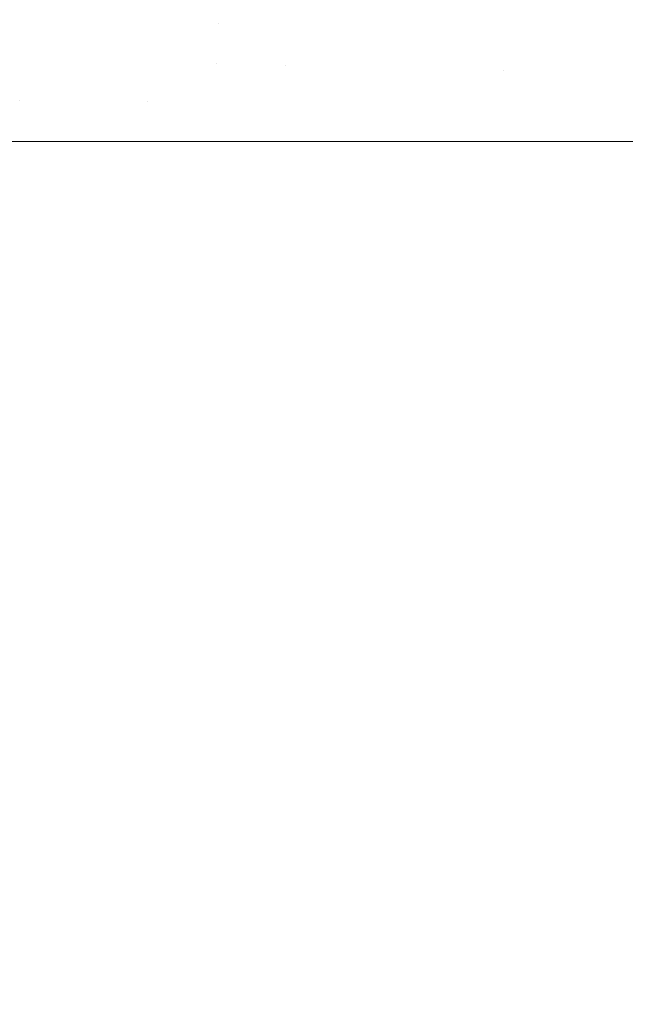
# Model space of a CAD drawing. Header units: centimetres. Extents: x -35.1 to 36.2, y 4.2 to 6.
# Tile 52 of 256: x -35.0726 to -35.0528, y 5.8718 to 5.9041. Entities that reach past the tile are written whole.
import ezdxf

# ---------------------------------------------------------------- set-up
doc = ezdxf.new("R2010")
doc.units = ezdxf.units.CM
doc.header["$LTSCALE"] = 2.54
doc.layers.add('Lucido design-1', color=7, linetype='Continuous')

# ---------------------------------------------------------------- blocks, each defined once
blk = doc.blocks.new('Gruppo-4-1')
at = {"color": 7, "linetype": 'Continuous', "lineweight": 9}
for points, invisible_edges in [([(-35.06832, 5.904032, -2312.36523), (-35.068218, 5.905387, -2312.36523), (-35.070346, 5.90549, -2312.367604), (-35.07045, 5.904109, -2312.367604)], 15), ([(-35.07045, 5.904109, -2313.076736), (-35.070346, 5.90549, -2313.076736), (-35.068218, 5.905387, -2313.079109), (-35.06832, 5.904032, -2313.079109)], 15), ([(-35.06612, 5.903953, -2312.362924), (-35.06602, 5.905281, -2312.362924), (-35.068218, 5.905387, -2312.36523), (-35.06832, 5.904032, -2312.36523)], 15), ([(-35.06832, 5.904032, -2313.079109), (-35.068218, 5.905387, -2313.079109), (-35.06602, 5.905281, -2313.081416), (-35.06612, 5.903953, -2313.081416)], 15), ([(-35.063923, 5.902592, -2312.360685), (-35.063757, 5.905171, -2312.360685), (-35.06602, 5.905281, -2312.362924), (-35.06612, 5.903953, -2312.362924)], 15), ([(-35.06612, 5.903953, -2313.081416), (-35.06602, 5.905281, -2313.081416), (-35.063757, 5.905171, -2313.083655), (-35.063923, 5.902592, -2313.083655)], 15), ([(-35.061433, 5.905059, -2312.358516), (-35.063757, 5.905171, -2312.360685), (-35.063923, 5.902592, -2312.360685), (-35.061596, 5.902536, -2312.358516)], 15), ([(-35.061596, 5.902536, -2313.085824), (-35.063923, 5.902592, -2313.083655), (-35.063757, 5.905171, -2313.083655), (-35.061433, 5.905059, -2313.085824)], 15), ([(-35.061596, 5.902536, -2312.358516), (-35.059214, 5.90248, -2312.356417), (-35.059055, 5.904944, -2312.356417), (-35.061433, 5.905059, -2312.358516)], 15), ([(-35.061433, 5.905059, -2313.085824), (-35.059055, 5.904944, -2313.087923), (-35.059214, 5.90248, -2313.087923), (-35.061596, 5.902536, -2313.085824)], 15), ([(-35.056625, 5.904827, -2312.354388), (-35.059055, 5.904944, -2312.356417), (-35.059214, 5.90248, -2312.356417), (-35.05678, 5.902422, -2312.354388)], 15), ([(-35.05678, 5.902422, -2313.089952), (-35.059214, 5.90248, -2313.087923), (-35.059055, 5.904944, -2313.087923), (-35.056625, 5.904827, -2313.089952)], 15), ([(-35.05678, 5.902422, -2312.354388), (-35.054301, 5.902363, -2312.35243), (-35.05415, 5.904708, -2312.35243), (-35.056625, 5.904827, -2312.354388)], 15), ([(-35.056625, 5.904827, -2313.089952), (-35.05415, 5.904708, -2313.09191), (-35.054301, 5.902363, -2313.09191), (-35.05678, 5.902422, -2313.089952)], 15), ([(-35.051632, 5.904586, -2312.350543), (-35.05415, 5.904708, -2312.35243), (-35.054301, 5.902363, -2312.35243), (-35.051779, 5.902303, -2312.350543)], 15), ([(-35.051779, 5.902303, -2313.093797), (-35.054301, 5.902363, -2313.09191), (-35.05415, 5.904708, -2313.09191), (-35.051632, 5.904586, -2313.093797)], 15), ([(-35.074482, 5.904254, -2312.372546), (-35.074558, 5.902844, -2312.372546), (-35.07258, 5.902797, -2312.370043), (-35.072506, 5.904183, -2312.370043)], 15), ([(-35.072506, 5.904183, -2313.074297), (-35.07258, 5.902797, -2313.074297), (-35.074558, 5.902844, -2313.071794), (-35.074482, 5.904254, -2313.071794)], 15), ([(-35.072506, 5.904183, -2312.370043), (-35.07258, 5.902797, -2312.370043), (-35.070523, 5.902748, -2312.367604), (-35.07045, 5.904109, -2312.367604)], 15), ([(-35.07045, 5.904109, -2313.076736), (-35.070523, 5.902748, -2313.076736), (-35.07258, 5.902797, -2313.074297), (-35.072506, 5.904183, -2313.074297)], 15), ([(-35.07045, 5.904109, -2312.367604), (-35.070523, 5.902748, -2312.367604), (-35.068391, 5.902698, -2312.36523), (-35.06832, 5.904032, -2312.36523)], 15), ([(-35.06832, 5.904032, -2313.079109), (-35.068391, 5.902698, -2313.079109), (-35.070523, 5.902748, -2313.076736), (-35.07045, 5.904109, -2313.076736)], 15), ([(-35.06832, 5.904032, -2312.36523), (-35.068391, 5.902698, -2312.36523), (-35.066189, 5.902645, -2312.362924), (-35.06612, 5.903953, -2312.362924)], 15), ([(-35.06612, 5.903953, -2313.081416), (-35.066189, 5.902645, -2313.081416), (-35.068391, 5.902698, -2313.079109), (-35.06832, 5.904032, -2313.079109)], 15), ([(-35.06612, 5.903953, -2312.362924), (-35.066189, 5.902645, -2312.362924), (-35.063923, 5.902592, -2312.360685)], 11), ([(-35.063923, 5.902592, -2313.083655), (-35.066189, 5.902645, -2313.081416), (-35.06612, 5.903953, -2313.081416)], 11), ([(-35.072623, 5.901433, -2312.370043), (-35.07258, 5.902797, -2312.370043), (-35.074558, 5.902844, -2312.372546), (-35.074602, 5.901456, -2312.372546)], 15), ([(-35.074602, 5.901456, -2313.071794), (-35.074558, 5.902844, -2313.071794), (-35.07258, 5.902797, -2313.074297), (-35.072623, 5.901433, -2313.074297)], 15), ([(-35.070565, 5.901408, -2312.367604), (-35.070523, 5.902748, -2312.367604), (-35.07258, 5.902797, -2312.370043), (-35.072623, 5.901433, -2312.370043)], 15), ([(-35.072623, 5.901433, -2313.074297), (-35.07258, 5.902797, -2313.074297), (-35.070523, 5.902748, -2313.076736), (-35.070565, 5.901408, -2313.076736)], 15), ([(-35.068433, 5.901383, -2312.36523), (-35.068391, 5.902698, -2312.36523), (-35.070523, 5.902748, -2312.367604), (-35.070565, 5.901408, -2312.367604)], 15), ([(-35.070565, 5.901408, -2313.076736), (-35.070523, 5.902748, -2313.076736), (-35.068391, 5.902698, -2313.079109), (-35.068433, 5.901383, -2313.079109)], 15), ([(-35.068031, 5.900089, -2312.364785), (-35.068391, 5.902698, -2312.36523), (-35.068433, 5.901383, -2312.36523)], 11), ([(-35.068433, 5.901383, -2313.079109), (-35.068391, 5.902698, -2313.079109), (-35.068031, 5.900089, -2313.079555)], 11), ([(-35.066189, 5.902645, -2312.362924), (-35.068391, 5.902698, -2312.36523), (-35.068031, 5.900089, -2312.364785)], 11), ([(-35.068031, 5.900089, -2313.079555), (-35.068391, 5.902698, -2313.079109), (-35.066189, 5.902645, -2313.081416)], 11), ([(-35.068031, 5.900089, -2312.364785), (-35.066229, 5.900089, -2312.362938), (-35.066189, 5.902645, -2312.362924)], 10), ([(-35.066189, 5.902645, -2313.081416), (-35.066229, 5.900089, -2313.081402), (-35.068031, 5.900089, -2313.079555)], 9), ([(-35.066189, 5.902645, -2312.362924), (-35.066229, 5.900089, -2312.362938), (-35.065023, 5.900089, -2312.361702)], 9), ([(-35.065023, 5.900089, -2313.082638), (-35.066229, 5.900089, -2313.081402), (-35.066189, 5.902645, -2313.081416)], 10), ([(-35.065023, 5.900089, -2312.361702), (-35.063923, 5.902592, -2312.360685), (-35.066189, 5.902645, -2312.362924)], 11), ([(-35.066189, 5.902645, -2313.081416), (-35.063923, 5.902592, -2313.083655), (-35.065023, 5.900089, -2313.082638)], 11), ([(-35.065023, 5.900089, -2312.361702), (-35.063962, 5.900089, -2312.3607), (-35.063923, 5.902592, -2312.360685)], 10), ([(-35.06179, 5.900089, -2313.085695), (-35.065023, 5.900089, -2313.082638), (-35.063923, 5.902592, -2313.083655)], 10), ([(-35.063923, 5.902592, -2312.360685), (-35.063962, 5.900089, -2312.3607), (-35.06179, 5.900089, -2312.358645)], 9), ([(-35.06179, 5.900089, -2312.358645), (-35.061596, 5.902536, -2312.358516), (-35.063923, 5.902592, -2312.360685)], 11), ([(-35.063923, 5.902592, -2313.083655), (-35.061596, 5.902536, -2313.085824), (-35.06179, 5.900089, -2313.085695)], 11), ([(-35.06179, 5.900089, -2312.358645), (-35.059252, 5.900089, -2312.35643), (-35.059214, 5.90248, -2312.356417), (-35.061596, 5.902536, -2312.358516)], 14), ([(-35.061596, 5.902536, -2313.085824), (-35.059214, 5.90248, -2313.087923), (-35.058325, 5.900089, -2313.088719), (-35.06179, 5.900089, -2313.085695)], 11), ([(-35.059214, 5.90248, -2312.356417), (-35.059252, 5.900089, -2312.35643), (-35.058325, 5.900089, -2312.355621)], 9), ([(-35.05678, 5.902422, -2312.354388), (-35.059214, 5.90248, -2312.356417), (-35.058325, 5.900089, -2312.355621)], 11), ([(-35.058325, 5.900089, -2313.088719), (-35.059214, 5.90248, -2313.087923), (-35.05678, 5.902422, -2313.089952)], 11), ([(-35.058325, 5.900089, -2312.355621), (-35.056815, 5.900089, -2312.354406), (-35.05678, 5.902422, -2312.354388)], 10), ([(-35.05462, 5.900089, -2313.091702), (-35.058325, 5.900089, -2313.088719), (-35.05678, 5.902422, -2313.089952)], 10), ([(-35.05678, 5.902422, -2312.354388), (-35.056815, 5.900089, -2312.354406), (-35.05462, 5.900089, -2312.352638)], 9), ([(-35.05462, 5.900089, -2312.352638), (-35.054301, 5.902363, -2312.35243), (-35.05678, 5.902422, -2312.354388)], 11), ([(-35.05678, 5.902422, -2313.089952), (-35.054301, 5.902363, -2313.09191), (-35.05462, 5.900089, -2313.091702)], 11), ([(-35.051779, 5.902303, -2312.350543), (-35.054301, 5.902363, -2312.35243), (-35.05462, 5.900089, -2312.352638), (-35.051815, 5.900089, -2312.350559)], 11), ([(-35.050667, 5.900089, -2313.094631), (-35.05462, 5.900089, -2313.091702), (-35.054301, 5.902363, -2313.09191), (-35.051779, 5.902303, -2313.093797)], 14), ([(-35.073407, 5.900089, -2312.370998), (-35.072623, 5.901433, -2312.370043), (-35.074602, 5.901456, -2312.372546)], 11), ([(-35.072623, 5.901433, -2313.074297), (-35.073407, 5.900089, -2313.073342), (-35.074602, 5.901456, -2313.071794)], 11), ([(-35.073407, 5.900089, -2312.370998), (-35.072624, 5.900089, -2312.370054), (-35.072623, 5.901433, -2312.370043)], 10), ([(-35.070823, 5.900089, -2313.076455), (-35.073407, 5.900089, -2313.073342), (-35.072623, 5.901433, -2313.074297)], 10), ([(-35.072623, 5.901433, -2312.370043), (-35.072624, 5.900089, -2312.370054), (-35.070823, 5.900089, -2312.367885)], 9), ([(-35.070823, 5.900089, -2312.367885), (-35.070565, 5.901408, -2312.367604), (-35.072623, 5.901433, -2312.370043)], 11), ([(-35.072623, 5.901433, -2313.074297), (-35.070565, 5.901408, -2313.076736), (-35.070823, 5.900089, -2313.076455)], 11), ([(-35.070565, 5.901408, -2312.367604), (-35.070823, 5.900089, -2312.367885), (-35.068439, 5.900089, -2312.365237), (-35.068433, 5.901383, -2312.36523)], 13), ([(-35.068433, 5.901383, -2313.079109), (-35.068439, 5.900089, -2313.079103), (-35.070823, 5.900089, -2313.076455), (-35.070565, 5.901408, -2313.076736)], 13), ([(-35.068433, 5.901383, -2312.36523), (-35.068439, 5.900089, -2312.365237), (-35.068031, 5.900089, -2312.364785)], 9), ([(-35.068031, 5.900089, -2313.079555), (-35.068439, 5.900089, -2313.079103), (-35.068433, 5.901383, -2313.079109)], 10), ([(-35.072624, 5.900089, -2312.370054), (-35.073407, 5.900089, -2312.370998), (-35.073407, 4.300089, -2312.370998), (-35.072624, 4.300089, -2312.370054)], 10), ([(-35.073407, 5.900089, -2313.073342), (-35.070823, 5.900089, -2313.076455), (-35.070823, 4.300089, -2313.076455), (-35.072624, 4.300089, -2313.074286)], 10), ([(-35.072624, 4.300089, -2312.370054), (-35.070823, 4.300089, -2312.367885), (-35.070823, 5.900089, -2312.367885), (-35.072624, 5.900089, -2312.370054)], 10), ([(-35.068439, 5.900089, -2312.365237), (-35.070823, 5.900089, -2312.367885), (-35.070823, 4.300089, -2312.367885), (-35.068439, 4.300089, -2312.365237)], 10), ([(-35.068439, 4.300089, -2313.079103), (-35.070823, 4.300089, -2313.076455), (-35.070823, 5.900089, -2313.076455), (-35.068439, 5.900089, -2313.079103)], 10), ([(-35.068439, 4.300089, -2312.365237), (-35.068031, 4.300089, -2312.364785), (-35.068031, 5.900089, -2312.364785), (-35.068439, 5.900089, -2312.365237)], 10), ([(-35.068439, 5.900089, -2313.079103), (-35.068031, 5.900089, -2313.079555), (-35.068031, 4.300089, -2313.079555), (-35.068439, 4.300089, -2313.079103)], 10), ([(-35.066229, 5.900089, -2312.362938), (-35.068031, 5.900089, -2312.364785), (-35.068031, 4.300089, -2312.364785), (-35.066229, 4.300089, -2312.362938)], 10), ([(-35.066229, 4.300089, -2313.081402), (-35.068031, 4.300089, -2313.079555), (-35.068031, 5.900089, -2313.079555), (-35.066229, 5.900089, -2313.081402)], 10), ([(-35.066229, 4.300089, -2312.362938), (-35.065023, 4.300089, -2312.361702), (-35.065023, 5.900089, -2312.361702), (-35.066229, 5.900089, -2312.362938)], 10), ([(-35.066229, 5.900089, -2313.081402), (-35.065023, 5.900089, -2313.082638), (-35.065023, 4.300089, -2313.082638), (-35.066229, 4.300089, -2313.081402)], 10), ([(-35.063962, 5.900089, -2312.3607), (-35.065023, 5.900089, -2312.361702), (-35.065023, 4.300089, -2312.361702), (-35.063962, 4.300089, -2312.3607)], 10), ([(-35.065023, 5.900089, -2313.082638), (-35.06179, 5.900089, -2313.085695), (-35.06179, 4.300089, -2313.085695), (-35.063962, 4.300089, -2313.08364)], 10), ([(-35.063962, 4.300089, -2313.08364), (-35.065023, 4.300089, -2313.082638), (-35.065023, 5.900089, -2313.082638)], 10), ([(-35.063962, 4.300089, -2312.3607), (-35.06179, 4.300089, -2312.358645), (-35.06179, 5.900089, -2312.358645), (-35.063962, 5.900089, -2312.3607)], 10), ([(-35.059252, 5.900089, -2312.35643), (-35.06179, 5.900089, -2312.358645), (-35.06179, 4.300089, -2312.358645), (-35.059252, 4.300089, -2312.35643)], 10), ([(-35.06179, 5.900089, -2313.085695), (-35.058325, 5.900089, -2313.088719), (-35.058325, 4.300089, -2313.088719), (-35.059252, 4.300089, -2313.08791)], 10), ([(-35.059252, 4.300089, -2313.08791), (-35.06179, 4.300089, -2313.085695), (-35.06179, 5.900089, -2313.085695)], 10), ([(-35.059252, 4.300089, -2312.35643), (-35.058325, 4.300089, -2312.355621), (-35.058325, 5.900089, -2312.355621), (-35.059252, 5.900089, -2312.35643)], 10), ([(-35.056815, 5.900089, -2312.354406), (-35.058325, 5.900089, -2312.355621), (-35.058325, 4.300089, -2312.355621), (-35.056815, 4.300089, -2312.354406)], 10), ([(-35.058325, 4.300089, -2313.088719), (-35.058325, 5.900089, -2313.088719), (-35.05462, 5.900089, -2313.091702), (-35.05462, 4.300089, -2313.091702)], 5), ([(-35.056815, 4.300089, -2312.354406), (-35.05462, 4.300089, -2312.352638), (-35.05462, 5.900089, -2312.352638), (-35.056815, 5.900089, -2312.354406)], 10), ([(-35.051815, 5.900089, -2312.350559), (-35.05462, 5.900089, -2312.352638), (-35.05462, 4.300089, -2312.352638), (-35.051815, 4.300089, -2312.350559)], 10), ([(-35.05462, 5.900089, -2313.091702), (-35.050667, 5.900089, -2313.094631), (-35.050667, 4.300089, -2313.094631), (-35.054345, 4.300089, -2313.091905)], 10), ([(-35.054345, 4.300089, -2313.091905), (-35.05462, 4.300089, -2313.091702), (-35.05462, 5.900089, -2313.091702)], 10)]:
    blk.add_3dface(points, dxfattribs=dict(at, invisible_edges=invisible_edges))

msp = doc.modelspace()

# ---------------------------------------------------------------- block references
at = {"layer": 'Lucido design-1', "color": 7}
msp.add_blockref('Gruppo-4-1', (0, 0), dxfattribs=at)

doc.saveas('drawing.dxf')
